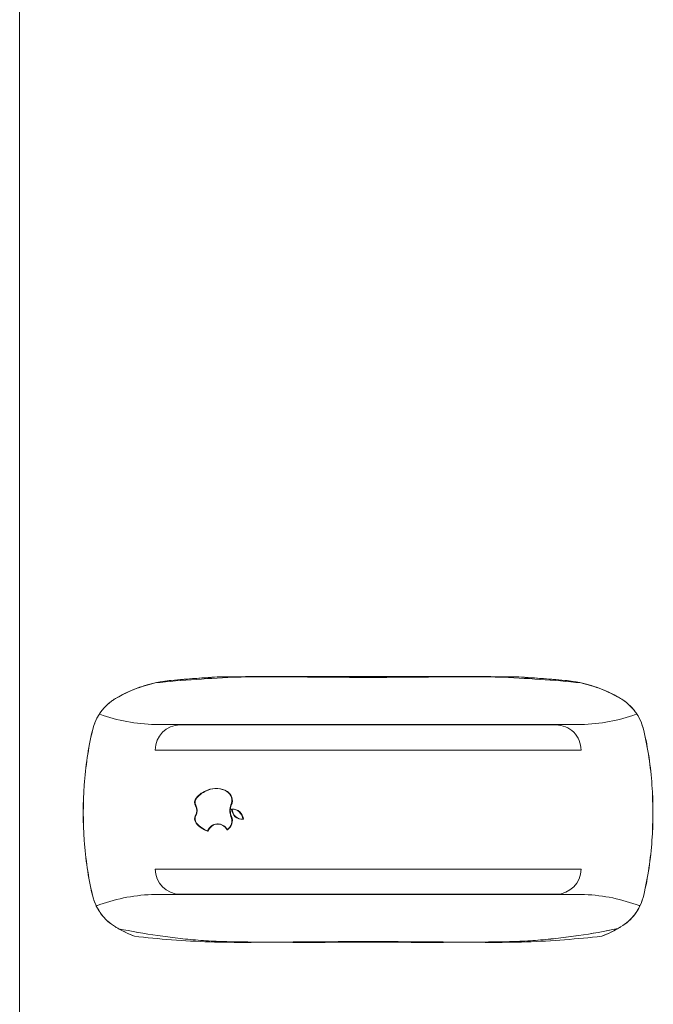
# Model space of a CAD drawing. Header units: centimetres. Extents: x -1109 to 217, y 2044 to 2913.
# Tile 28 of 36: x -281 to -268, y 2482 to 2501. Entities that reach past the tile are written whole.
import ezdxf

# ---------------------------------------------------------------- set-up
doc = ezdxf.new("R2010")
doc.units = ezdxf.units.CM
doc.layers.add('Meble-1', color=9, linetype='Continuous', lineweight=18)
doc.layers.add('Wyposażenie elektryczne-1', color=9, linetype='Continuous', lineweight=18)

# ---------------------------------------------------------------- blocks, each defined once
blk = doc.blocks.new('Bimroom_Collection_Dining_Chair_2022 - Dining Chair-775751-Wytyczne elektryczne')
at = {"layer": 'Meble-1'}
blk.add_line((-22.5, 28), (22.5, 28), dxfattribs=at)
blk = doc.blocks.new('Blocks_iMac_F00817EN - Unique-593891-Wytyczne elektryczne')
at = {"layer": 'Wyposażenie elektryczne-1'}
for p, q in [((28.654, -17.794), (28.654, -9.294)), ((29.163, -17.794), (29.163, -9.294)), ((29.163, -9.294), (29.163, -17.794)), ((31.538, -9.294), (31.538, -17.794)), ((31.538, -17.794), (31.538, -9.294)), ((32.042, -9.294), (32.042, -17.794)), ((28.663, -9.795), (28.663, -17.295)), ((28.663, -17.295), (28.663, -9.795)), ((32.038, -17.294), (32.038, -9.794)), ((32.038, -9.794), (32.038, -17.294)), ((27.699, -11.097), (27.699, -12.139)), ((32.997, -12.14), (32.997, -11.093)), ((27.699, -12.139), (27.699, -14.951)), ((32.997, -14.95), (32.997, -12.14)), ((27.699, -14.951), (27.699, -15.993)), ((32.997, -15.997), (32.997, -14.95)), ((30.545, -16.042), (30.545, -16.032)), ((30.545, -16.06), (30.545, -16.049)), ((30.343, -16.243), (30.343, -16.254)), ((30.343, -16.259), (30.343, -16.27)), ((30.372, -16.296), (30.372, -16.307)), ((30.752, -16.351), (30.752, -16.362)), ((29.928, -16.569), (29.928, -16.58)), ((30.638, -16.538), (30.638, -16.549)), ((29.965, -16.737), (29.965, -16.748)), ((30.779, -16.748), (30.779, -16.737))]:
    blk.add_line(p, q, dxfattribs=at)
for centre, start, end in [((29.163, -9.794), 90, 180.0264), ((29.163, -9.794), 90, 180.0264), ((31.538, -9.794), 0, 90), ((31.538, -9.794), 0, 90), ((29.163, -17.294), 180.0264, 270), ((29.163, -17.294), 180.0264, 270), ((31.538, -17.294), 270, 360), ((31.538, -17.294), 270, 360)]:
    blk.add_arc(centre, 0.5, start, end, dxfattribs=at)
for centre, major_axis, start_param, end_param in [((30.562, -16.243), (0.219, 0), 1.649727, 3.219353), ((30.562, -16.254), (0.219, 0), 1.649727, 3.219353), ((30.327, -16.049), (0.218, 0), 4.785701, 6.366564), ((30.327, -16.06), (0.218, 0), 4.785701, 6.366564), ((30.17, -16.457), (0.21, 0), 1.143571, 2.595723), ((30.17, -16.467), (0.21, 0), 1.143571, 2.595723), ((30.37, -16.034), (0.271, 0), 4.285164, 4.720735), ((30.37, -16.045), (0.271, 0), 4.285164, 4.720735), ((30.374, -16.034), (0.271, 0), 4.704043, 5.139614), ((30.374, -16.045), (0.271, 0), 4.704043, 5.139614), ((30.573, -16.457), (0.21, 0), 0.545869, 1.998022), ((30.573, -16.467), (0.21, 0), 0.545869, 1.998022), ((30.362, -16.569), (0.434, 0), 2.595723, 3.554205), ((30.362, -16.58), (0.434, 0), 2.595723, 3.554205), ((30.858, -16.538), (0.22, 0), 2.069021, 4.347422), ((30.858, -16.549), (0.22, 0), 2.069021, 4.347422), ((30.45, -16.592), (0.508, 0), 3.441073, 4.011303), ((30.45, -16.603), (0.508, 0), 3.441073, 4.011303), ((30.293, -16.592), (0.508, 0), 5.413475, 5.983705), ((30.293, -16.603), (0.508, 0), 5.413475, 5.983705), ((30.209, -16.868), (0.135, 0), 4.011303, 5.259678), ((30.209, -16.878), (0.135, 0), 4.011303, 5.259678), ((30.372, -17.125), (0.177, 0), 1.023507, 2.118085), ((30.372, -17.136), (0.177, 0), 1.023507, 2.118085), ((30.534, -16.868), (0.135, 0), 4.1651, 5.413475), ((30.534, -16.878), (0.135, 0), 4.1651, 5.413475)]:
    blk.add_ellipse(centre, major_axis=major_axis, ratio=0.965926, start_param=start_param, end_param=end_param, dxfattribs=at)
for points in [[(32.056, -8.042), (31.695, -7.96), (30.97, -7.851), (29.856, -7.851), (29.132, -7.96), (28.772, -8.042)], [(28.772, -8.042), (29.132, -7.96), (29.856, -7.851), (30.97, -7.851), (31.695, -7.96), (32.056, -8.042)], [(32.056, -8.042), (31.695, -7.96), (30.97, -7.851), (29.856, -7.851), (29.132, -7.96), (28.772, -8.042)], [(28.772, -8.042), (29.132, -7.955), (29.856, -7.853), (30.971, -7.853), (31.696, -7.955), (32.056, -8.042)], [(28.772, -8.042), (28.703, -8.058), (28.573, -8.102), (28.397, -8.207), (28.248, -8.342), (28.171, -8.446), (28.137, -8.503)], [(28.137, -8.503), (28.171, -8.446), (28.248, -8.342), (28.396, -8.207), (28.573, -8.102), (28.703, -8.058), (28.772, -8.042)], [(28.772, -8.042), (28.703, -8.058), (28.573, -8.102), (28.397, -8.207), (28.248, -8.342), (28.171, -8.446), (28.137, -8.503)], [(28.446, -8.18), (28.496, -8.147), (28.601, -8.092), (28.714, -8.055), (28.772, -8.042)], [(32.056, -8.042), (32.094, -8.051), (32.168, -8.072), (32.239, -8.101), (32.274, -8.118)], [(32.691, -8.503), (32.658, -8.447), (32.58, -8.342), (32.432, -8.207), (32.256, -8.102), (32.125, -8.058), (32.056, -8.042)], [(32.056, -8.042), (32.125, -8.058), (32.256, -8.102), (32.432, -8.207), (32.58, -8.342), (32.657, -8.447), (32.691, -8.503)], [(32.691, -8.503), (32.657, -8.446), (32.58, -8.342), (32.432, -8.207), (32.255, -8.102), (32.125, -8.058), (32.056, -8.042)], [(28.446, -8.18), (28.384, -8.221), (28.268, -8.317), (28.176, -8.438), (28.137, -8.503)], [(28.654, -9.294), (28.649, -9.102), (28.61, -8.725), (28.514, -8.366), (28.451, -8.192)], [(32.245, -8.192), (32.183, -8.366), (32.086, -8.725), (32.047, -9.102), (32.042, -9.294)], [(32.274, -8.118), (32.268, -8.13), (32.259, -8.155), (32.25, -8.18), (32.245, -8.192)], [(28.137, -8.503), (28.036, -8.673), (27.874, -9.029), (27.795, -9.415), (27.775, -9.616)], [(28.137, -8.503), (28.064, -8.626), (27.939, -8.881), (27.856, -9.154), (27.825, -9.294)], [(28.137, -8.503), (28.066, -8.624), (27.94, -8.878), (27.856, -9.153), (27.825, -9.294)], [(27.826, -9.291), (27.857, -9.151), (27.939, -8.88), (28.064, -8.626), (28.137, -8.503)], [(32.725, -8.562), (32.72, -8.552), (32.709, -8.532), (32.697, -8.513), (32.691, -8.503)], [(32.725, -8.562), (32.72, -8.552), (32.709, -8.533), (32.697, -8.513), (32.691, -8.503)], [(32.691, -8.503), (32.697, -8.513), (32.709, -8.533), (32.72, -8.553), (32.726, -8.563)], [(32.876, -8.879), (32.85, -8.814), (32.794, -8.686), (32.727, -8.563), (32.691, -8.503)], [(32.876, -8.879), (32.855, -8.827), (32.81, -8.722), (32.755, -8.616), (32.726, -8.563)], [(27.826, -9.291), (27.815, -9.342), (27.795, -9.447), (27.781, -9.559), (27.775, -9.616)], [(27.775, -9.616), (27.761, -9.777), (27.734, -10.102), (27.712, -10.43), (27.702, -10.595)], [(27.775, -9.616), (27.759, -9.792), (27.732, -10.13), (27.711, -10.444), (27.702, -10.595)], [(27.702, -10.595), (27.702, -11.077), (27.702, -12.055), (27.721, -13.545), (27.702, -15.034), (27.702, -16.012), (27.702, -16.493)], [(27.702, -16.493), (27.712, -16.658), (27.734, -16.987), (27.761, -17.311), (27.775, -17.473)], [(27.702, -16.493), (27.711, -16.644), (27.732, -16.958), (27.759, -17.297), (27.775, -17.473)], [(27.775, -17.473), (27.795, -17.673), (27.874, -18.059), (28.036, -18.415), (28.137, -18.586)], [(27.775, -17.473), (27.781, -17.53), (27.795, -17.641), (27.814, -17.746), (27.825, -17.797)], [(27.825, -17.793), (27.856, -17.934), (27.938, -18.206), (28.064, -18.462), (28.137, -18.586)], [(27.825, -17.793), (27.856, -17.934), (27.94, -18.21), (28.065, -18.465), (28.137, -18.586)], [(28.137, -18.586), (28.064, -18.463), (27.939, -18.208), (27.856, -17.937), (27.825, -17.797)], [(28.451, -18.897), (28.514, -18.723), (28.61, -18.364), (28.649, -17.987), (28.654, -17.794)], [(32.042, -17.794), (32.047, -17.987), (32.086, -18.364), (32.183, -18.723), (32.245, -18.897)], [(32.691, -18.586), (32.727, -18.525), (32.794, -18.402), (32.85, -18.275), (32.876, -18.21)], [(32.726, -18.525), (32.756, -18.472), (32.81, -18.366), (32.856, -18.261), (32.876, -18.21)], [(28.137, -18.586), (28.171, -18.642), (28.248, -18.747), (28.396, -18.882), (28.573, -18.987), (28.703, -19.031), (28.772, -19.047)], [(28.137, -18.586), (28.176, -18.651), (28.268, -18.771), (28.384, -18.868), (28.446, -18.909)], [(28.772, -19.047), (28.703, -19.031), (28.572, -18.987), (28.396, -18.882), (28.248, -18.747), (28.171, -18.642), (28.137, -18.586)], [(28.137, -18.586), (28.171, -18.642), (28.248, -18.747), (28.396, -18.882), (28.573, -18.987), (28.703, -19.031), (28.772, -19.047)], [(32.056, -19.047), (32.125, -19.031), (32.256, -18.987), (32.432, -18.882), (32.58, -18.747), (32.658, -18.643), (32.691, -18.586)], [(32.691, -18.586), (32.657, -18.643), (32.58, -18.747), (32.432, -18.882), (32.255, -18.987), (32.125, -19.031), (32.056, -19.047)], [(32.056, -19.047), (32.125, -19.031), (32.255, -18.987), (32.432, -18.882), (32.58, -18.747), (32.657, -18.643), (32.691, -18.586)], [(32.726, -18.525), (32.72, -18.535), (32.709, -18.556), (32.697, -18.576), (32.691, -18.586)], [(32.691, -18.586), (32.697, -18.576), (32.709, -18.556), (32.72, -18.536), (32.726, -18.526)], [(32.691, -18.586), (32.697, -18.576), (32.709, -18.556), (32.72, -18.536), (32.726, -18.526)], [(28.772, -19.047), (28.714, -19.033), (28.601, -18.997), (28.496, -18.942), (28.446, -18.909)], [(32.274, -18.97), (32.239, -18.987), (32.168, -19.017), (32.094, -19.038), (32.056, -19.047)], [(32.245, -18.897), (32.25, -18.909), (32.259, -18.934), (32.268, -18.958), (32.274, -18.97)], [(28.772, -19.047), (29.132, -19.129), (29.856, -19.237), (30.97, -19.238), (31.695, -19.129), (32.056, -19.047)], [(32.056, -19.047), (31.696, -19.134), (30.971, -19.236), (29.856, -19.236), (29.132, -19.134), (28.772, -19.047)], [(32.056, -19.047), (31.695, -19.129), (30.97, -19.238), (29.856, -19.237), (29.132, -19.129), (28.772, -19.047)], [(28.772, -19.047), (29.132, -19.129), (29.856, -19.237), (30.97, -19.238), (31.695, -19.129), (32.056, -19.047)]]:
    blk.add_open_spline(points, degree=3, dxfattribs=at)
for points, knots in [([(32.691, -8.503), (32.659, -8.448), (32.602, -8.371), (32.514, -8.281), (32.417, -8.2), (32.333, -8.147), (32.274, -8.118)], [0, 0, 0, 0, 0.333333, 0.5, 0.666667, 1, 1, 1, 1]), ([(32.726, -18.526), (32.78, -18.27), (32.849, -17.879), (32.917, -17.344), (32.958, -16.937), (32.982, -16.524), (32.991, -16.105), (32.993, -15.683), (32.997, -15.258), (33, -14.831), (32.998, -14.26), (32.993, -13.543), (32.998, -12.826), (33, -12.255), (32.997, -11.828), (32.993, -11.403), (32.991, -10.981), (32.982, -10.563), (32.957, -10.15), (32.917, -9.744), (32.848, -9.209), (32.779, -8.818), (32.725, -8.562)], [0, 0, 0, 0, 0.083333, 0.125, 0.166667, 0.208333, 0.25, 0.291667, 0.333333, 0.375, 0.416667, 0.5, 0.583333, 0.625, 0.666667, 0.708333, 0.75, 0.791667, 0.833333, 0.875, 0.916667, 1, 1, 1, 1]), ([(32.726, -8.563), (32.779, -8.819), (32.849, -9.21), (32.917, -9.745), (32.958, -10.152), (32.982, -10.565), (32.991, -10.983), (32.993, -11.406), (32.997, -11.83), (33, -12.257), (32.998, -12.828), (32.993, -13.545), (32.998, -14.262), (33, -14.833), (32.997, -15.259), (32.993, -15.684), (32.991, -16.106), (32.982, -16.524), (32.958, -16.937), (32.917, -17.344), (32.849, -17.878), (32.78, -18.269), (32.726, -18.525)], [0, 0, 0, 0, 0.083333, 0.125, 0.166667, 0.208333, 0.25, 0.291667, 0.333333, 0.375, 0.416667, 0.5, 0.583333, 0.625, 0.666667, 0.708333, 0.75, 0.791667, 0.833333, 0.875, 0.916667, 1, 1, 1, 1]), ([(32.876, -18.21), (32.905, -17.965), (32.951, -17.47), (32.997, -16.707), (33.001, -16.059), (32.995, -15.535), (32.992, -15.139), (32.99, -14.742), (32.985, -14.211), (32.979, -13.544), (32.985, -12.878), (32.99, -12.347), (32.992, -11.949), (32.995, -11.554), (33.001, -11.029), (32.997, -10.381), (32.951, -9.619), (32.904, -9.123), (32.876, -8.879)], [0, 0, 0, 0, 0.083333, 0.166667, 0.25, 0.291667, 0.333333, 0.375, 0.416667, 0.5, 0.583333, 0.625, 0.666667, 0.708333, 0.75, 0.833333, 0.916667, 1, 1, 1, 1]), ([(27.825, -17.797), (27.797, -17.527), (27.75, -16.98), (27.711, -16.279), (27.697, -15.711), (27.696, -15.138), (27.701, -14.415), (27.697, -13.544), (27.701, -12.672), (27.696, -11.95), (27.697, -11.376), (27.711, -10.808), (27.75, -10.107), (27.797, -9.56), (27.826, -9.291)], [0, 0, 0, 0, 0.1, 0.2, 0.25, 0.3, 0.4, 0.5, 0.6, 0.7, 0.75, 0.8, 0.9, 1, 1, 1, 1]), ([(27.825, -9.294), (27.797, -9.564), (27.75, -10.111), (27.711, -10.811), (27.697, -11.379), (27.696, -11.951), (27.701, -12.673), (27.697, -13.544), (27.701, -14.414), (27.696, -15.136), (27.697, -15.709), (27.711, -16.277), (27.75, -16.977), (27.797, -17.524), (27.825, -17.793)], [0, 0, 0, 0, 0.1, 0.2, 0.25, 0.3, 0.4, 0.5, 0.6, 0.7, 0.75, 0.8, 0.9, 1, 1, 1, 1]), ([(32.274, -18.97), (32.333, -18.941), (32.417, -18.889), (32.514, -18.808), (32.602, -18.718), (32.659, -18.64), (32.691, -18.586)], [0, 0, 0, 0, 0.333333, 0.5, 0.666667, 1, 1, 1, 1])]:
    blk.add_open_spline(points, degree=3, knots=knots, dxfattribs=at)

msp = doc.modelspace()

# ---------------------------------------------------------------- block references
at = {"layer": 'Meble-1', "rotation": 270.0000000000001}
msp.add_blockref('Bimroom_Collection_Dining_Chair_2022 - Dining Chair-775751-Wytyczne elektryczne', (-308.72, 2502.576), dxfattribs=at)
at = {"layer": 'Wyposażenie elektryczne-1', "rotation": 269.9999999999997}
msp.add_blockref('Blocks_iMac_F00817EN - Unique-593891-Wytyczne elektryczne', (-260.22, 2516.076), dxfattribs=at)

doc.saveas('drawing.dxf')
